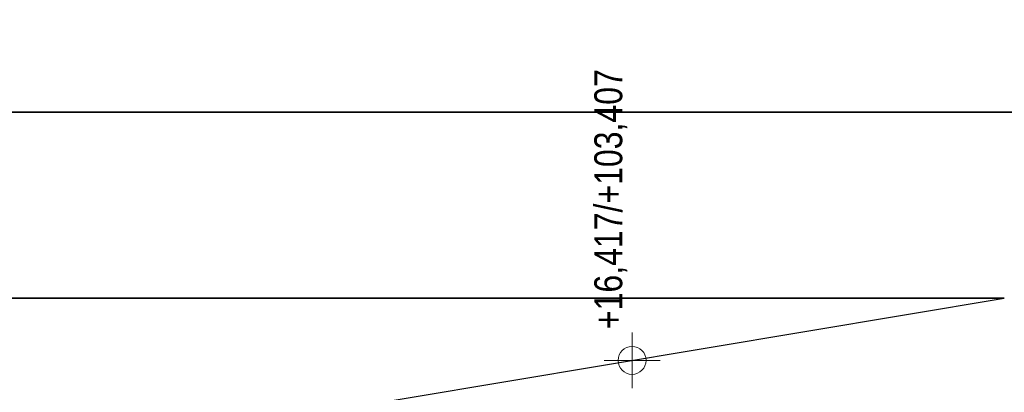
# Model space of a CAD drawing. Header units: metres. Extents: x -1018 to 1019, y -66 to 80.
# Tile 10 of 13: x 86 to 139, y 15 to 35. Entities that reach past the tile are written whole.
import ezdxf

# ---------------------------------------------------------------- set-up
doc = ezdxf.new("R2010")
doc.units = ezdxf.units.M
doc.header["$MEASUREMENT"] = 0
for name, color, linetype, lineweight in [('704-L Płaszczyzny podejścia 3D3', 152, 'Continuous', 30), ('704-L Płaszczyzny podejścia 3D38', 171, 'Continuous', 35), ('711-L Wymiary opisy1', 7, 'Continuous', 13), ('711-L Wymiary opisy85', 1, 'Continuous', 25)]:
    doc.layers.add(name, color=color, linetype=linetype, lineweight=lineweight)
doc.styles.add('STYL_AUTOMATYCZNY_2', font='ARIALN.TTF')

msp = doc.modelspace()

# ---------------------------------------------------------------- linework, layer by layer
at = {"layer": '704-L Płaszczyzny podejścia 3D3', "color": 152, "linetype": 'Continuous', "lineweight": 30}
msp.add_line((79.045, 10), (139.045, 20), dxfattribs=at)
at = {"layer": '704-L Płaszczyzny podejścia 3D38', "color": 171, "linetype": 'Continuous', "lineweight": 35}
for p, q in [((199.045, 30), (19.045, 30)), ((139.045, 20), (19.045, 20))]:
    msp.add_line(p, q, dxfattribs=at)
at = {"layer": '711-L Wymiary opisy1', "color": 7, "linetype": 'Continuous', "lineweight": 13}
for p, q in [((119.045, 15.167), (119.045, 18.167)), ((117.545, 16.667), (120.545, 16.667))]:
    msp.add_line(p, q, dxfattribs=at)
msp.add_circle((119.045, 16.667), 0.75, dxfattribs=at)

# ---------------------------------------------------------------- texts
at = {"layer": '711-L Wymiary opisy85', "color": 1, "lineweight": 25, "insert": (118.795, 18.347), "char_height": 1.5, "attachment_point": 7, "rotation": 90, "style": 'STYL_AUTOMATYCZNY_2'}
msp.add_mtext('\\A1;{\\pql;\\fArial Narrow|b0|i0|c238|p0;\\W1.000000;+16,417/+103,407}', dxfattribs=at)

doc.saveas('drawing.dxf')
